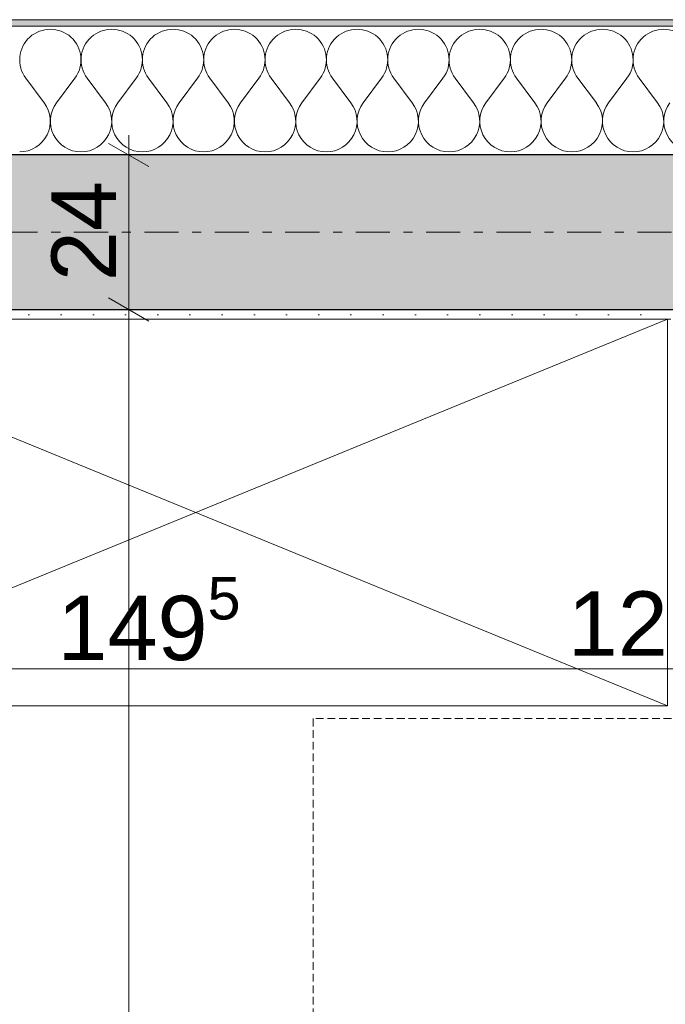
# Model space of a CAD drawing. Extents: x 100 to 2982, y 37 to 2050.
# Tile 50 of 130: x 712 to 812, y 1670 to 1823. Entities that reach past the tile are written whole.
import ezdxf
from ezdxf.xclip import XClip

# ---------------------------------------------------------------- set-up
doc = ezdxf.new("R2010")
doc.units = 0
doc.header["$MEASUREMENT"] = 0
doc.header["$XCLIPFRAME"] = 0
doc.linetypes.add('Przerywana gęsta', pattern=[9, 6, -3])
doc.linetypes.add('Przerywana podwójnie', pattern=[54.680554, 26.458333, -10.583333, 7.055556, -10.583333])
for name, color, linetype in [('250-A Schody Pochylnie', 7, 'Continuous'), ('299-A Wymiary Opisy', 7, 'Continuous'), ('330-W Wyposażenie', 7, 'Continuous'), ('410-K Osie', 7, 'Continuous'), ('420-K Ściany', 7, 'Continuous'), ('820-G Rysunki Obrazki', 7, 'Continuous')]:
    doc.layers.add(name, color=color, linetype=linetype)
doc.styles.add('STYL_AUTOMATYCZNY_3', font='arial.ttf')
doc.styles.add('STYL_AUTOMATYCZNY_7', font='arial.ttf')
pattern_1 = [(0, (-18316.349, -206.5255), (0, 8.660254), [0, -5]), (0, (-18313.849, -202.195), (0, 8.660254), [0, -5])]

# ---------------------------------------------------------------- blocks, each defined once
blk = doc.blocks.new('*X12')
at = {"layer": '420-K Ściany', "color": 174, "linetype": 'Continuous', "lineweight": 5, "ltscale": 0.2}
for p, q in [((713.17, 1813.41), (716.03, 1809.6)), ((720.79, 1813.41), (717.94, 1809.6)), ((722.7, 1813.41), (725.56, 1809.6)), ((730.32, 1813.41), (727.46, 1809.6)), ((732.22, 1813.41), (735.08, 1809.6)), ((739.84, 1813.41), (736.98, 1809.6)), ((741.75, 1813.41), (744.6, 1809.6)), ((749.37, 1813.41), (746.51, 1809.6)), ((751.27, 1813.41), (754.13, 1809.6)), ((758.89, 1813.41), (756.03, 1809.6)), ((760.79, 1813.41), (763.65, 1809.6)), ((768.41, 1813.41), (765.56, 1809.6)), ((770.32, 1813.41), (773.17, 1809.6)), ((777.94, 1813.41), (775.08, 1809.6)), ((779.84, 1813.41), (782.7, 1809.6)), ((787.46, 1813.41), (784.6, 1809.6)), ((789.37, 1813.41), (792.22, 1809.6)), ((796.98, 1813.41), (794.13, 1809.6)), ((798.89, 1813.41), (801.75, 1809.6)), ((806.51, 1813.41), (803.65, 1809.6)), ((808.41, 1813.41), (811.27, 1809.6))]:
    blk.add_line(p, q, dxfattribs=at)
for centre, start, end in [((716.98, 1816.27), 323.1301, 216.8699), ((726.51, 1816.27), 323.1301, 216.8699), ((736.03, 1816.27), 323.1301, 216.8699), ((745.56, 1816.27), 323.1301, 216.8699), ((755.08, 1816.27), 323.1301, 216.8699), ((764.6, 1816.27), 323.1301, 216.8699), ((774.13, 1816.27), 323.1301, 216.8699), ((783.65, 1816.27), 323.1301, 216.8699), ((793.17, 1816.27), 323.1301, 216.8699), ((802.7, 1816.27), 323.1301, 216.8699), ((812.22, 1816.27), 323.1301, 216.8699), ((712.22, 1806.75), 270, 36.8699), ((721.75, 1806.75), 143.1301, 270), ((721.75, 1806.75), 270, 36.8699), ((731.27, 1806.75), 143.1301, 270), ((731.27, 1806.75), 270, 36.8699), ((740.79, 1806.75), 143.1301, 270), ((740.79, 1806.75), 270, 36.8699), ((750.32, 1806.75), 143.1301, 270), ((750.32, 1806.75), 270, 36.8699), ((759.84, 1806.75), 143.1301, 270), ((759.84, 1806.75), 270, 36.8699), ((769.37, 1806.75), 143.1301, 270), ((769.37, 1806.75), 270, 36.8699), ((778.89, 1806.75), 143.1301, 270), ((778.89, 1806.75), 270, 36.8699), ((788.41, 1806.75), 143.1301, 270), ((788.41, 1806.75), 270, 36.8699), ((797.94, 1806.75), 143.1301, 270), ((797.94, 1806.75), 270, 36.8699), ((807.46, 1806.75), 143.1301, 270), ((807.46, 1806.75), 270, 36.8699), ((816.98, 1806.75), 143.1301, 270)]:
    blk.add_arc(centre, 4.76, start, end, dxfattribs=at)
blk = doc.blocks.new('Rysunek_1_1', base_point=(-18316.35, -206.53))
at = {"layer": '420-K Ściany', "linetype": 'Continuous', "lineweight": 5}
h = blk.add_hatch(dxfattribs=at)
h.set_pattern_fill('Tynk_0001', color=176, style=0, pattern_type=2)
h.set_pattern_definition(pattern_1)
h.paths.add_polyline_path([(620.8, 1821.51), (1092.3, 1821.51), (1092.3, 1822.51), (620.8, 1822.51)])
at = {"layer": '420-K Ściany', "linetype": 'Continuous', "lineweight": 13}
blk.add_hatch(color=62, dxfattribs=at).paths.add_polyline_path([(664.8, 1777.51), (814.3, 1777.51), (814.3, 1801.51), (664.8, 1801.51)])
at = {"layer": '420-K Ściany', "linetype": 'Continuous', "lineweight": 5}
h = blk.add_hatch(dxfattribs=at)
h.set_pattern_fill('Tynk_0001', color=180, style=0, pattern_type=2)
h.set_pattern_definition(pattern_1)
h.paths.add_polyline_path([(666.3, 1776.01), (812.8, 1776.01), (812.8, 1777.51), (666.3, 1777.51)])
at = {"layer": '250-A Schody Pochylnie', "color": 91, "linetype": 'Przerywana gęsta', "lineweight": 13, "ltscale": 0.2}
blk.add_line((666.3, 1776.01), (827.8, 1776.01), dxfattribs=at)
at = {"layer": '250-A Schody Pochylnie', "color": 11, "linetype": 'Przerywana gęsta', "lineweight": 13, "ltscale": 0.2}
for p, q in [((827.8, 1714.01), (757.8, 1714.01)), ((757.8, 1714.01), (757.8, 1564.01))]:
    blk.add_line(p, q, dxfattribs=at)
at = {"layer": '299-A Wymiary Opisy', "color": 85, "linetype": 'Continuous', "lineweight": 13, "ltscale": 0.2}
for p, q in [((729.15, 1801.51), (729.15, 1804.57)), ((733.84, 1801.51), (724.47, 1801.51)), ((729.15, 1777.51), (729.15, 1801.51)), ((733.84, 1777.51), (724.47, 1777.51)), ((729.15, 1481.51), (729.15, 1777.51)), ((664.8, 1721.76), (814.3, 1721.76))]:
    blk.add_line(p, q, dxfattribs=at)
at = {"layer": '299-A Wymiary Opisy', "color": 45, "linetype": 'Continuous', "lineweight": 15, "ltscale": 0.2}
for p, q in [((732.28, 1799.7), (726.03, 1803.31)), ((726.03, 1779.31), (732.28, 1775.7))]:
    blk.add_line(p, q, dxfattribs=at)
at = {"layer": '330-W Wyposażenie', "color": 4, "linetype": 'Continuous', "lineweight": 13, "ltscale": 0.2}
for p, q in [((812.8, 1776.01), (666.3, 1716.01)), ((666.3, 1776.01), (812.8, 1716.01))]:
    blk.add_line(p, q, dxfattribs=at)
at = {"layer": '330-W Wyposażenie', "color": 4, "linetype": 'Continuous', "lineweight": 13, "ltscale": 0.2, "flags": 128}
blk.add_lwpolyline([(666.3, 1776.01), (812.8, 1776.01), (812.8, 1716.01), (666.3, 1716.01)], close=True, dxfattribs=at)
at = {"layer": '410-K Osie', "color": 4, "linetype": 'Przerywana podwójnie', "lineweight": 13, "ltscale": 0.2}
blk.add_line((589.42, 1789.51), (2255.56, 1789.51), dxfattribs=at)
blk.add_line((589.42, 1789.51), (2255.56, 1789.51), dxfattribs=at)
at = {"layer": '420-K Ściany', "color": 67, "linetype": 'Continuous', "lineweight": 13, "ltscale": 0.2}
blk.add_line((1092.3, 1821.51), (640.8, 1821.51), dxfattribs=at)
at = {"layer": '420-K Ściany', "color": 27, "linetype": 'Continuous', "lineweight": 25, "ltscale": 0.2}
for p, q in [((814.3, 1801.51), (664.8, 1801.51)), ((664.8, 1777.51), (814.3, 1777.51))]:
    blk.add_line(p, q, dxfattribs=at)
at = {"layer": '420-K Ściany', "color": 47, "linetype": 'Continuous', "lineweight": 15, "ltscale": 0.2, "flags": 128}
for points in [[(1092.3, 1822.51), (619.8, 1822.51)], [(666.3, 1776.01), (812.8, 1776.01)]]:
    blk.add_lwpolyline(points, dxfattribs=at)
at = {"color": 65, "linetype": 'Continuous', "lineweight": 13, "ltscale": 0.2}
blk.add_blockref('*X12', (0, 0), dxfattribs=at)
at = {"layer": '299-A Wymiary Opisy', "color": 46, "linetype": 'Continuous', "lineweight": 15, "insert": (727.15, 1781.92), "char_height": 10, "width": 15.1772, "attachment_point": 7, "rotation": 90, "style": 'STYL_AUTOMATYCZNY_7'}
blk.add_mtext('\\A1;{\\pql;\\fArial|b0|i0|c0|p38;24}', dxfattribs=at)
at = {"layer": '299-A Wymiary Opisy', "color": 46, "linetype": 'Continuous', "lineweight": 15, "insert": (718.08, 1720.17), "char_height": 10, "attachment_point": 7, "style": 'STYL_AUTOMATYCZNY_3'}
blk.add_mtext('\\A1;{\\pql;\\fArial|b0|i0|c238|p38;149\\fArial|b0|i0|c238|p38;\\A1{\\H.66x;\\S5^  ;}}', dxfattribs=at)
at = {"layer": '299-A Wymiary Opisy', "color": 46, "linetype": 'Continuous', "lineweight": 15, "insert": (797.32, 1723.76), "char_height": 10, "width": 15.1772, "attachment_point": 7, "style": 'STYL_AUTOMATYCZNY_7'}
blk.add_mtext('\\A1;{\\pql;\\fArial|b0|i0|c0|p38;12}', dxfattribs=at)

msp = doc.modelspace()

# ---------------------------------------------------------------- block references
at = {"layer": '820-G Rysunki Obrazki', "color": 65, "linetype": 'Continuous', "lineweight": 13, "ltscale": 0.2}
ref = msp.add_blockref('Rysunek_1_1', (-18316.35, -206.53), dxfattribs=at)
XClip(ref).set_block_clipping_path([(244.527027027, 75.2081975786), (2570.9054054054, 2024.1891891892)])

doc.saveas('drawing.dxf')
